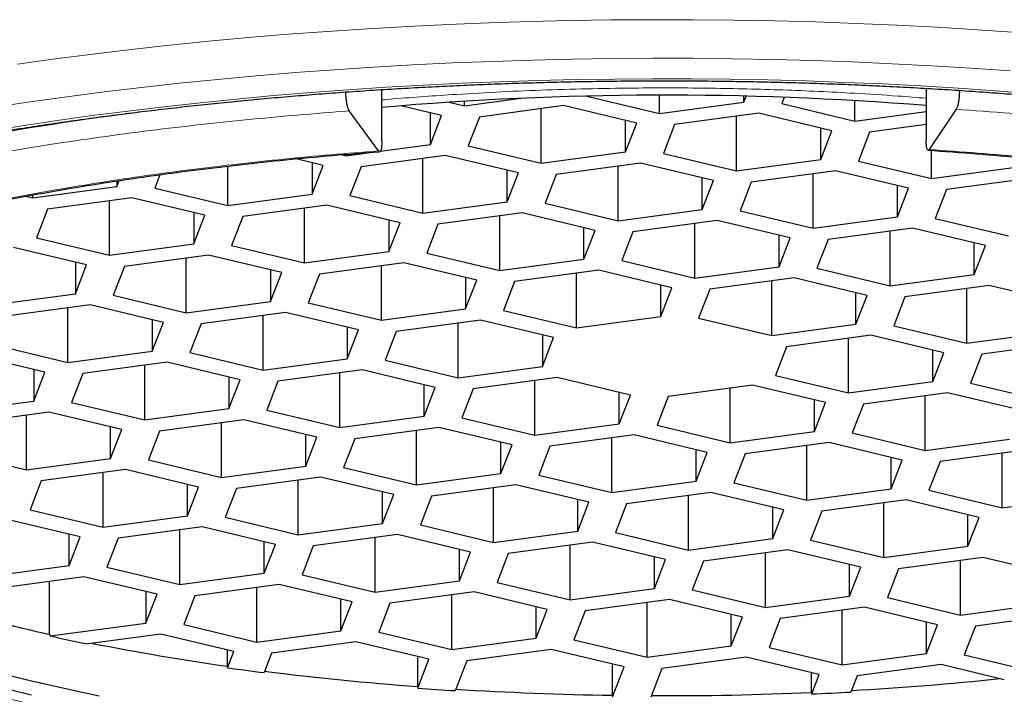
# Model space of a CAD drawing. Header units: millimetres. Extents: x 8 to 688, y 12 to 830.
# Tile 23 of 28: x 347.78 to 354.24, y 796.9 to 801.32. Entities that reach past the tile are written whole.
import ezdxf

# ---------------------------------------------------------------- set-up
doc = ezdxf.new("R2010")
doc.units = ezdxf.units.MM

msp = doc.modelspace()

# ---------------------------------------------------------------- linework, layer by layer
at = {"color": 7, "linetype": 'Continuous', "lineweight": 30}
for p, q in [((350.1594, 800.526), (350.1594, 800.8648)), ((353.7291, 800.8732), (353.7291, 800.5357)), ((350.6016, 800.7819), (350.7016, 800.758)), ((350.7016, 800.758), (351.071, 800.8078)), ((350.7016, 800.758), (350.7016, 800.7883)), ((351.5039, 800.8223), (351.9814, 800.7081)), ((351.9814, 800.7081), (351.9814, 800.8283)), ((351.9814, 800.7081), (352.534, 800.7825)), ((352.534, 800.7825), (352.534, 800.822)), ((352.534, 800.7825), (352.5491, 800.8217)), ((352.798, 800.8141), (352.782, 800.7728)), ((352.782, 800.7728), (353.2613, 800.6582)), ((353.2613, 800.6582), (353.2613, 800.7922)), ((350.1369, 800.4621), (349.9459, 800.7248)), ((350.5512, 800.6947), (350.2847, 800.7584)), ((350.4779, 800.5057), (350.4779, 800.7122)), ((351.3517, 800.7594), (350.7992, 800.685)), ((351.2052, 800.3813), (351.2052, 800.7397)), ((351.831, 800.6448), (351.3517, 800.7594)), ((352.6316, 800.7095), (352.079, 800.6351)), ((353.1109, 800.5948), (352.6316, 800.7095)), ((353.2613, 800.6582), (353.7291, 800.7211)), ((353.9267, 800.7356), (353.7499, 800.4719)), ((350.4779, 800.5057), (350.5512, 800.6947)), ((350.7992, 800.685), (350.726, 800.496)), ((351.7578, 800.4557), (351.7578, 800.6623)), ((351.7578, 800.4557), (351.831, 800.6448)), ((352.4851, 800.3314), (352.4851, 800.6898)), ((352.079, 800.6351), (352.0058, 800.446)), ((353.0376, 800.4058), (353.0376, 800.6124)), ((353.0376, 800.4058), (353.1109, 800.5948)), ((353.3589, 800.5852), (353.2857, 800.3961)), ((353.7291, 800.635), (353.3589, 800.5852)), ((349.9254, 800.4313), (350.0802, 800.4521)), ((350.1494, 800.4614), (350.4779, 800.5057)), ((350.726, 800.496), (351.2052, 800.3813)), ((351.2052, 800.3813), (351.7578, 800.4557)), ((352.0058, 800.446), (352.4851, 800.3314)), ((353.7649, 800.2815), (353.7649, 800.4654)), ((349.775, 800.3679), (349.597, 800.4105)), ((349.7017, 800.3855), (349.7017, 800.1789)), ((349.8987, 800.4376), (349.9254, 800.4313)), ((349.9254, 800.4313), (349.9254, 800.4398)), ((350.5755, 800.4327), (350.023, 800.3583)), ((350.4291, 800.0546), (350.4291, 800.4129)), ((351.0548, 800.318), (350.5755, 800.4327)), ((351.8554, 800.3827), (351.3029, 800.3083)), ((352.3347, 800.2681), (351.8554, 800.3827)), ((352.4851, 800.3314), (353.0376, 800.4058)), ((353.2857, 800.3961), (353.7649, 800.2815)), ((349.1492, 800.1045), (349.1492, 800.3628)), ((349.7017, 800.1789), (349.775, 800.3679)), ((350.023, 800.3583), (349.9498, 800.1692)), ((350.9816, 800.129), (350.9816, 800.3355)), ((350.9816, 800.129), (351.0548, 800.318)), ((351.7089, 800.0046), (351.7089, 800.363)), ((353.1352, 800.3328), (352.5827, 800.2584)), ((353.6145, 800.2181), (353.1352, 800.3328)), ((353.7649, 800.2815), (354.3175, 800.3559)), ((348.4219, 800.2288), (348.4369, 800.2676)), ((348.4219, 800.2654), (348.4219, 800.2288)), ((348.7037, 800.3063), (348.6699, 800.2192)), ((351.3029, 800.3083), (351.2296, 800.1193)), ((352.2614, 800.079), (352.2614, 800.2856)), ((352.2614, 800.079), (352.3347, 800.2681)), ((352.5827, 800.2584), (352.5095, 800.0694)), ((352.9888, 799.9547), (352.9888, 800.3131)), ((354.4151, 800.2829), (353.8625, 800.2085)), ((347.8694, 800.1544), (348.4219, 800.2288)), ((348.6699, 800.2192), (349.1492, 800.1045)), ((353.5413, 800.0291), (353.5413, 800.2357)), ((353.5413, 800.0291), (353.6145, 800.2181)), ((353.8625, 800.2085), (353.7893, 800.0194)), ((347.825, 800.165), (347.8694, 800.1544)), ((347.8694, 800.1544), (347.8694, 800.173)), ((348.5195, 800.1558), (347.967, 800.0814)), ((348.373, 799.7778), (348.373, 800.1361)), ((348.9988, 800.0412), (348.5195, 800.1558)), ((349.1492, 800.1045), (349.7017, 800.1789)), ((349.9498, 800.1692), (350.4291, 800.0546)), ((350.4291, 800.0546), (350.9816, 800.129)), ((347.967, 800.0814), (347.8937, 799.8924)), ((348.9255, 800.0587), (348.9255, 799.8521)), ((349.7993, 800.1059), (349.2468, 800.0315)), ((349.6529, 799.7278), (349.6529, 800.0862)), ((350.2786, 799.9913), (349.7993, 800.1059)), ((351.2296, 800.1193), (351.7089, 800.0046)), ((351.7089, 800.0046), (352.2614, 800.079)), ((352.5095, 800.0694), (352.9888, 799.9547)), ((348.9255, 799.8521), (348.9988, 800.0412)), ((349.2468, 800.0315), (349.1736, 799.8425)), ((350.2054, 800.0088), (350.2054, 799.8022)), ((351.0792, 800.056), (350.5267, 799.9816)), ((350.9327, 799.6779), (350.9327, 800.0362)), ((351.5585, 799.9413), (351.0792, 800.056)), ((352.359, 800.006), (351.8065, 799.9316)), ((352.8383, 799.8914), (352.359, 800.006)), ((352.9888, 799.9547), (353.5413, 800.0291)), ((353.7893, 800.0194), (354.2686, 799.9048)), ((350.2054, 799.8022), (350.2786, 799.9913)), ((350.5267, 799.9816), (350.4534, 799.7925)), ((351.4852, 799.7523), (351.4852, 799.9588)), ((351.4852, 799.7523), (351.5585, 799.9413)), ((351.8065, 799.9316), (351.7333, 799.7426)), ((352.2126, 799.628), (352.2126, 799.9863)), ((353.6389, 799.9561), (353.0864, 799.8817)), ((353.4924, 799.578), (353.4924, 799.9364)), ((354.1182, 799.8415), (353.6389, 799.9561)), ((347.8937, 799.8924), (348.373, 799.7778)), ((352.7651, 799.7024), (352.7651, 799.9089)), ((352.7651, 799.7024), (352.8383, 799.8914)), ((353.0864, 799.8817), (353.0131, 799.6927)), ((348.2226, 799.7144), (347.7433, 799.8291)), ((348.373, 799.7778), (348.9255, 799.8521)), ((349.1736, 799.8425), (349.6529, 799.7278)), ((349.6529, 799.7278), (350.2054, 799.8022)), ((354.0449, 799.6524), (354.0449, 799.859)), ((354.0449, 799.6524), (354.1182, 799.8415)), ((349.0232, 799.7791), (348.4706, 799.7047)), ((348.8767, 799.4011), (348.8767, 799.7594)), ((349.5024, 799.6645), (349.0232, 799.7791)), ((350.4534, 799.7925), (350.9327, 799.6779)), ((350.9327, 799.6779), (351.4852, 799.7523)), ((351.7333, 799.7426), (352.2126, 799.628)), ((348.1494, 799.7319), (348.1494, 799.5254)), ((348.1494, 799.5254), (348.2226, 799.7144)), ((348.4706, 799.7047), (348.3974, 799.5157)), ((349.4292, 799.682), (349.4292, 799.4755)), ((350.303, 799.7292), (349.7505, 799.6548)), ((350.1565, 799.3511), (350.1565, 799.7095)), ((350.7823, 799.6146), (350.303, 799.7292)), ((351.5829, 799.6793), (351.0303, 799.6049)), ((352.0621, 799.5646), (351.5829, 799.6793)), ((352.2126, 799.628), (352.7651, 799.7024)), ((353.0131, 799.6927), (353.4924, 799.578)), ((349.4292, 799.4755), (349.5024, 799.6645)), ((349.7505, 799.6548), (349.6772, 799.4658)), ((350.7091, 799.6321), (350.7091, 799.4255)), ((350.7091, 799.4255), (350.7823, 799.6146)), ((351.4364, 799.3012), (351.4364, 799.6596)), ((352.8627, 799.6294), (352.3102, 799.555)), ((352.7162, 799.2513), (352.7162, 799.6096)), ((353.342, 799.5147), (352.8627, 799.6294)), ((353.4924, 799.578), (354.0449, 799.6524)), ((351.0303, 799.6049), (350.9571, 799.4159)), ((351.9889, 799.3756), (351.9889, 799.5822)), ((351.9889, 799.3756), (352.0621, 799.5646)), ((352.3102, 799.555), (352.2369, 799.3659)), ((354.1425, 799.5794), (353.59, 799.505)), ((353.9961, 799.2013), (353.9961, 799.5597)), ((354.6218, 799.4648), (354.1425, 799.5794)), ((347.5968, 799.451), (348.1494, 799.5254)), ((348.3974, 799.5157), (348.8767, 799.4011)), ((353.2688, 799.3257), (353.2688, 799.5322)), ((353.2688, 799.3257), (353.342, 799.5147)), ((353.59, 799.505), (353.5168, 799.316)), ((348.247, 799.4524), (347.6944, 799.378)), ((348.1005, 799.0743), (348.1005, 799.4327)), ((348.7263, 799.3377), (348.247, 799.4524)), ((348.8767, 799.4011), (349.4292, 799.4755)), ((349.6772, 799.4658), (350.1565, 799.3511)), ((350.1565, 799.3511), (350.7091, 799.4255)), ((350.9571, 799.4159), (351.4364, 799.3012)), ((348.653, 799.3553), (348.653, 799.1487)), ((349.5268, 799.4025), (348.9743, 799.3281)), ((349.3803, 799.0244), (349.3803, 799.3827)), ((350.0061, 799.2878), (349.5268, 799.4025)), ((350.8067, 799.3525), (350.2541, 799.2781)), ((351.286, 799.2379), (350.8067, 799.3525)), ((351.4364, 799.3012), (351.9889, 799.3756)), ((352.2369, 799.3659), (352.7162, 799.2513)), ((348.653, 799.1487), (348.7263, 799.3377)), ((348.9743, 799.3281), (348.9011, 799.139)), ((349.9329, 799.3053), (349.9329, 799.0988)), ((349.9329, 799.0988), (350.0061, 799.2878)), ((350.6602, 798.9745), (350.6602, 799.3328)), ((352.7162, 799.2513), (353.2688, 799.3257)), ((353.5168, 799.316), (353.9961, 799.2013)), ((350.2541, 799.2781), (350.1809, 799.0891)), ((351.2127, 799.2554), (351.2127, 799.0488)), ((351.2127, 799.0488), (351.286, 799.2379)), ((353.3664, 799.2527), (352.8138, 799.1783)), ((353.2199, 798.8746), (353.2199, 799.2329)), ((353.8457, 799.138), (353.3664, 799.2527)), ((353.9961, 799.2013), (354.5486, 799.2757)), ((347.6212, 799.189), (348.1005, 799.0743)), ((352.8138, 799.1783), (352.7406, 798.9892)), ((353.7724, 798.949), (353.7724, 799.1555)), ((354.6462, 799.2027), (354.0937, 799.1283)), ((347.9501, 799.011), (347.4708, 799.1256)), ((348.1005, 799.0743), (348.653, 799.1487)), ((348.9011, 799.139), (349.3803, 799.0244)), ((349.3803, 799.0244), (349.9329, 799.0988)), ((350.1809, 799.0891), (350.6602, 798.9745)), ((353.7724, 798.949), (353.8457, 799.138)), ((354.0937, 799.1283), (354.0204, 798.9393)), ((347.8768, 799.0285), (347.8768, 798.8219)), ((348.7506, 799.0757), (348.1981, 799.0013)), ((348.6042, 798.6976), (348.6042, 799.056)), ((349.2299, 798.9611), (348.7506, 799.0757)), ((350.0305, 799.0258), (349.478, 798.9514)), ((350.5098, 798.9111), (350.0305, 799.0258)), ((350.6602, 798.9745), (351.2127, 799.0488)), ((347.8768, 798.8219), (347.9501, 799.011)), ((348.1981, 799.0013), (348.1249, 798.8123)), ((349.1567, 798.9786), (349.1567, 798.772)), ((349.1567, 798.772), (349.2299, 798.9611)), ((349.884, 798.6477), (349.884, 799.0061)), ((351.3103, 798.9758), (350.7578, 798.9014)), ((351.7896, 798.8612), (351.3103, 798.9758)), ((352.7406, 798.9892), (353.2199, 798.8746)), ((349.478, 798.9514), (349.4047, 798.7623)), ((350.4365, 798.7221), (350.4365, 798.9286)), ((350.4365, 798.7221), (350.5098, 798.9111)), ((350.7578, 798.9014), (350.6846, 798.7124)), ((351.1639, 798.5978), (351.1639, 798.9561)), ((352.5902, 798.9259), (352.0376, 798.8515)), ((352.4437, 798.5478), (352.4437, 798.9062)), ((353.0695, 798.8113), (352.5902, 798.9259)), ((353.2199, 798.8746), (353.7724, 798.949)), ((354.0204, 798.9393), (354.4997, 798.8247)), ((351.7164, 798.6722), (351.7164, 798.8787)), ((351.7164, 798.6722), (351.7896, 798.8612)), ((352.0376, 798.8515), (351.9644, 798.6625)), ((353.87, 798.876), (353.3175, 798.8016)), ((353.7235, 798.4979), (353.7235, 798.8563)), ((354.3493, 798.7613), (353.87, 798.876)), ((347.3243, 798.7476), (347.8768, 798.8219)), ((348.1249, 798.8123), (348.6042, 798.6976)), ((348.6042, 798.6976), (349.1567, 798.772)), ((352.9962, 798.6222), (352.9962, 798.8288)), ((352.9962, 798.6222), (353.0695, 798.8113)), ((353.3175, 798.8016), (353.2443, 798.6126)), ((347.9744, 798.7489), (347.4219, 798.6746)), ((347.828, 798.3709), (347.828, 798.7292)), ((348.4537, 798.6343), (347.9744, 798.7489)), ((349.4047, 798.7623), (349.884, 798.6477)), ((349.884, 798.6477), (350.4365, 798.7221)), ((350.6846, 798.7124), (351.1639, 798.5978)), ((348.3805, 798.4453), (348.3805, 798.6518)), ((349.2543, 798.699), (348.7018, 798.6246)), ((349.1078, 798.3209), (349.1078, 798.6793)), ((349.7336, 798.5844), (349.2543, 798.699)), ((350.5341, 798.6491), (349.9816, 798.5747)), ((351.0134, 798.5344), (350.5341, 798.6491)), ((351.1639, 798.5978), (351.7164, 798.6722)), ((351.9644, 798.6625), (352.4437, 798.5478)), ((348.3805, 798.4453), (348.4537, 798.6343)), ((348.7018, 798.6246), (348.6285, 798.4356)), ((349.6603, 798.3953), (349.6603, 798.6019)), ((349.6603, 798.3953), (349.7336, 798.5844)), ((349.9816, 798.5747), (349.9084, 798.3857)), ((350.3877, 798.271), (350.3877, 798.6294)), ((351.814, 798.5992), (351.2615, 798.5248)), ((351.6675, 798.2211), (351.6675, 798.5794)), ((352.2933, 798.4845), (351.814, 798.5992)), ((352.4437, 798.5478), (352.9962, 798.6222)), ((353.2443, 798.6126), (353.7235, 798.4979)), ((350.9402, 798.3454), (350.9402, 798.552)), ((350.9402, 798.3454), (351.0134, 798.5344)), ((351.2615, 798.5248), (351.1882, 798.3357)), ((353.0938, 798.5492), (352.5413, 798.4748)), ((352.9474, 798.1712), (352.9474, 798.5295)), ((353.5731, 798.4346), (353.0938, 798.5492)), ((353.7235, 798.4979), (354.2761, 798.5723)), ((347.3487, 798.4855), (347.828, 798.3709)), ((347.828, 798.3709), (348.3805, 798.4453)), ((352.22, 798.2955), (352.22, 798.502)), ((352.22, 798.2955), (352.2933, 798.4845)), ((352.5413, 798.4748), (352.4681, 798.2858)), ((353.4999, 798.2455), (353.4999, 798.4521)), ((354.3737, 798.4993), (353.8212, 798.4249)), ((354.2272, 798.1212), (354.2272, 798.4796)), ((348.6285, 798.4356), (349.1078, 798.3209)), ((349.1078, 798.3209), (349.6603, 798.3953)), ((349.9084, 798.3857), (350.3877, 798.271)), ((353.4999, 798.2455), (353.5731, 798.4346)), ((353.8212, 798.4249), (353.7479, 798.2359)), ((348.4781, 798.3723), (347.9256, 798.2979)), ((348.3316, 797.9942), (348.3316, 798.3525)), ((348.9574, 798.2576), (348.4781, 798.3723)), ((349.7579, 798.3223), (349.2054, 798.2479)), ((350.2372, 798.2077), (349.7579, 798.3223)), ((350.3877, 798.271), (350.9402, 798.3454)), ((351.1882, 798.3357), (351.6675, 798.2211)), ((347.9256, 798.2979), (347.8523, 798.1088)), ((348.8842, 798.0686), (348.8842, 798.2751)), ((348.8842, 798.0686), (348.9574, 798.2576)), ((349.6115, 797.9443), (349.6115, 798.3026)), ((351.0378, 798.2724), (350.4853, 798.198)), ((350.8913, 797.8943), (350.8913, 798.2527)), ((351.5171, 798.1578), (351.0378, 798.2724)), ((351.6675, 798.2211), (352.22, 798.2955)), ((352.4681, 798.2858), (352.9474, 798.1712)), ((349.2054, 798.2479), (349.1322, 798.0589)), ((350.164, 798.0186), (350.164, 798.2252)), ((350.164, 798.0186), (350.2372, 798.2077)), ((350.4853, 798.198), (350.412, 798.009)), ((352.3176, 798.2225), (351.7651, 798.1481)), ((352.1712, 797.8444), (352.1712, 798.2028)), ((352.7969, 798.1078), (352.3176, 798.2225)), ((352.9474, 798.1712), (353.4999, 798.2455)), ((353.7479, 798.2359), (354.2272, 798.1212)), ((354.2272, 798.1212), (354.7797, 798.1956)), ((351.4439, 797.9687), (351.4439, 798.1753)), ((351.4439, 797.9687), (351.5171, 798.1578)), ((351.7651, 798.1481), (351.6919, 797.959)), ((352.7237, 797.9188), (352.7237, 798.1253)), ((353.5975, 798.1725), (353.045, 798.0981)), ((353.451, 797.7945), (353.451, 798.1528)), ((354.0768, 798.0579), (353.5975, 798.1725)), ((347.8523, 798.1088), (348.3316, 797.9942)), ((348.3316, 797.9942), (348.8842, 798.0686)), ((349.1322, 798.0589), (349.6115, 797.9443)), ((352.7237, 797.9188), (352.7969, 798.1078)), ((353.045, 798.0981), (352.9717, 797.9091)), ((354.0035, 797.8689), (354.0035, 798.0754)), ((354.0035, 797.8689), (354.0768, 798.0579)), ((348.1812, 797.9309), (347.7019, 798.0455)), ((348.9818, 797.9956), (348.4292, 797.9212)), ((349.4611, 797.8809), (348.9818, 797.9956)), ((349.6115, 797.9443), (350.164, 798.0186)), ((350.412, 798.009), (350.8913, 797.8943)), ((348.108, 797.7418), (348.108, 797.9484)), ((348.108, 797.7418), (348.1812, 797.9309)), ((348.8353, 797.6175), (348.8353, 797.9759)), ((350.2616, 797.9456), (349.7091, 797.8713)), ((350.7409, 797.831), (350.2616, 797.9456)), ((350.8913, 797.8943), (351.4439, 797.9687)), ((351.6919, 797.959), (352.1712, 797.8444)), ((348.4292, 797.9212), (348.356, 797.7321)), ((349.3878, 797.6919), (349.3878, 797.8984)), ((349.3878, 797.6919), (349.4611, 797.8809)), ((349.7091, 797.8713), (349.6358, 797.6822)), ((350.1151, 797.5676), (350.1151, 797.9259)), ((351.5415, 797.8957), (350.9889, 797.8213)), ((351.395, 797.5176), (351.395, 797.876)), ((352.0207, 797.7811), (351.5415, 797.8957)), ((352.1712, 797.8444), (352.7237, 797.9188)), ((352.9717, 797.9091), (353.451, 797.7945)), ((353.451, 797.7945), (354.0035, 797.8689)), ((350.6677, 797.642), (350.6677, 797.8485)), ((350.6677, 797.642), (350.7409, 797.831)), ((350.9889, 797.8213), (350.9157, 797.6323)), ((351.9475, 797.592), (351.9475, 797.7986)), ((352.8213, 797.8458), (352.2688, 797.7714)), ((352.6748, 797.4677), (352.6748, 797.8261)), ((353.3006, 797.7311), (352.8213, 797.8458)), ((347.5554, 797.6674), (348.108, 797.7418)), ((351.9475, 797.592), (352.0207, 797.7811)), ((352.2688, 797.7714), (352.1955, 797.5824)), ((353.2274, 797.5421), (353.2274, 797.7487)), ((354.1012, 797.7959), (353.5486, 797.7215)), ((353.9547, 797.4178), (353.9547, 797.7761)), ((354.5804, 797.6812), (354.1012, 797.7959)), ((348.2056, 797.6688), (347.653, 797.5944)), ((348.6849, 797.5542), (348.2056, 797.6688)), ((348.356, 797.7321), (348.8353, 797.6175)), ((348.8353, 797.6175), (349.3878, 797.6919)), ((349.6358, 797.6822), (350.1151, 797.5676)), ((353.2274, 797.5421), (353.3006, 797.7311)), ((353.5486, 797.7215), (353.4754, 797.5324)), ((347.9791, 797.2915), (347.9791, 797.6383)), ((349.4854, 797.6189), (348.9329, 797.5445)), ((349.9647, 797.5042), (349.4854, 797.6189)), ((350.1151, 797.5676), (350.6677, 797.642)), ((350.9157, 797.6323), (351.395, 797.5176)), ((348.6116, 797.5717), (348.6116, 797.3651)), ((348.6116, 797.3651), (348.6849, 797.5542)), ((348.9329, 797.5445), (348.8597, 797.3555)), ((349.3389, 797.2408), (349.3389, 797.5992)), ((350.7653, 797.569), (350.2127, 797.4946)), ((350.6188, 797.1909), (350.6188, 797.5492)), ((351.2446, 797.4543), (350.7653, 797.569)), ((351.395, 797.5176), (351.9475, 797.592)), ((352.1955, 797.5824), (352.6748, 797.4677)), ((352.6748, 797.4677), (353.2274, 797.5421)), ((349.8915, 797.3152), (349.8915, 797.5218)), ((349.8915, 797.3152), (349.9647, 797.5042)), ((350.2127, 797.4946), (350.1395, 797.3055)), ((352.0451, 797.519), (351.4926, 797.4446)), ((351.8986, 797.141), (351.8986, 797.4993)), ((352.5244, 797.4044), (352.0451, 797.519)), ((353.4754, 797.5324), (353.9547, 797.4178)), ((353.9547, 797.4178), (354.5072, 797.4922)), ((351.1713, 797.2653), (351.1713, 797.4718)), ((351.1713, 797.2653), (351.2446, 797.4543)), ((351.4926, 797.4446), (351.4194, 797.2556)), ((352.4512, 797.2153), (352.4512, 797.4219)), ((353.325, 797.4691), (352.7724, 797.3947)), ((353.1785, 797.091), (353.1785, 797.4494)), ((353.8043, 797.3545), (353.325, 797.4691)), ((354.6048, 797.4192), (354.0523, 797.3448)), ((347.9839, 797.2806), (348.6116, 797.3651)), ((348.8597, 797.3555), (349.3389, 797.2408)), ((352.4512, 797.2153), (352.5244, 797.4044)), ((352.7724, 797.3947), (352.6992, 797.2057)), ((353.731, 797.1654), (353.731, 797.372)), ((353.731, 797.1654), (353.8043, 797.3545)), ((347.9791, 797.2915), (347.9839, 797.2806)), ((348.7092, 797.2921), (348.2327, 797.228)), ((349.1885, 797.1775), (348.7092, 797.2921)), ((349.3389, 797.2408), (349.8915, 797.3152)), ((350.1395, 797.3055), (350.6188, 797.1909)), ((354.0523, 797.3448), (353.9791, 797.1557)), ((349.9891, 797.2422), (349.4366, 797.1678)), ((350.4684, 797.1276), (349.9891, 797.2422)), ((350.6188, 797.1909), (351.1713, 797.2653)), ((351.4194, 797.2556), (351.8986, 797.141)), ((349.1471, 797.0821), (349.1471, 797.1874)), ((349.1477, 797.0721), (349.1885, 797.1775)), ((349.4366, 797.1678), (349.387, 797.0399)), ((351.2689, 797.1923), (350.7164, 797.1179)), ((351.7482, 797.0776), (351.2689, 797.1923)), ((351.8986, 797.141), (352.4512, 797.2153)), ((352.6992, 797.2057), (353.1785, 797.091)), ((353.1785, 797.091), (353.731, 797.1654)), ((353.9791, 797.1557), (354.5236, 797.0255)), ((350.3946, 796.9486), (350.3946, 797.1452)), ((350.3951, 796.9385), (350.4684, 797.1276)), ((350.7164, 797.1179), (350.6403, 796.9216)), ((351.6716, 796.8914), (351.6716, 797.096)), ((352.5488, 797.1423), (351.9963, 797.068)), ((353.0281, 797.0277), (352.5488, 797.1423)), ((353.8286, 797.0924), (353.2761, 797.018)), ((354.242, 796.9935), (353.8286, 797.0924)), ((349.1471, 797.0821), (349.1477, 797.0721)), ((351.6722, 796.8813), (351.7482, 797.0776)), ((351.9963, 797.068), (351.923, 796.8789)), ((352.978, 796.9098), (352.978, 797.0397)), ((352.9785, 796.8998), (353.0281, 797.0277)), ((353.2761, 797.018), (353.2353, 796.9126)), ((350.3946, 796.9486), (350.3951, 796.9385)), ((352.978, 796.9098), (352.9785, 796.8998))]:
    msp.add_line(p, q, dxfattribs=at)
at = {"color": 8, "linetype": 'Continuous', "lineweight": 0, "flags": 128}
for points in [[(354.3277, 801.2395), (354.0655, 801.2577), (353.8019, 801.2736), (353.5371, 801.2874), (353.2712, 801.2989), (353.0045, 801.3083), (352.7371, 801.3154), (352.4692, 801.3203), (352.201, 801.323), (351.9327, 801.3234), (351.6644, 801.3216), (351.3964, 801.3176), (351.1288, 801.3114), (350.8618, 801.3029), (350.5955, 801.2923), (350.3303, 801.2794), (350.0662, 801.2643), (349.8034, 801.247), (349.5422, 801.2276), (349.2826, 801.206), (349.0249, 801.1822), (348.7693, 801.1563), (348.5159, 801.1283), (348.2649, 801.0982), (348.0164, 801.066), (347.7707, 801.0318)], [(354.2825, 800.988), (354.0254, 801.0058), (353.767, 801.0215), (353.5074, 801.0349), (353.2467, 801.0463), (352.9852, 801.0554), (352.723, 801.0624), (352.4603, 801.0672), (352.1974, 801.0699), (351.9343, 801.0703), (351.6712, 801.0685), (351.4084, 801.0646), (351.146, 801.0585), (350.8842, 801.0502), (350.6232, 801.0397), (350.3631, 801.0271), (350.1042, 801.0123), (349.8465, 800.9954), (349.5904, 800.9763), (349.3359, 800.9551), (349.0833, 800.9318), (348.8326, 800.9065), (348.5841, 800.879), (348.338, 800.8495), (348.0944, 800.8179), (347.8535, 800.7844), (347.6155, 800.7488)], [(354.4312, 800.8376), (354.1865, 800.8566), (353.9404, 800.8737), (353.6928, 800.8887), (353.4442, 800.9016), (353.1945, 800.9124), (352.9441, 800.9212), (352.693, 800.9279), (352.4414, 800.9325), (352.1896, 800.935), (351.9376, 800.9354), (351.6857, 800.9338), (351.434, 800.93), (351.1827, 800.9241), (350.932, 800.9162), (350.682, 800.9062), (350.4329, 800.8941), (350.1849, 800.8799), (349.9382, 800.8637), (349.6929, 800.8454), (349.4491, 800.8251), (349.2072, 800.8028), (348.9671, 800.7785), (348.7292, 800.7522), (348.4935, 800.724), (348.2602, 800.6938), (348.0294, 800.6616), (347.8014, 800.6276), (347.5763, 800.5916)]]:
    msp.add_lwpolyline(points, dxfattribs=at)
at = {"color": 7, "linetype": 'Continuous', "lineweight": 30, "flags": 128}
for points in [[(347.7188, 797.0217), (347.8616, 796.9866), (348.0072, 796.9527), (348.1555, 796.9201), (348.3065, 796.8886)], [(347.8616, 796.8918), (347.7188, 796.9269)]]:
    msp.add_lwpolyline(points, dxfattribs=at)
at = {"color": 8, "linetype": 'Continuous', "lineweight": 0}
msp.add_arc((351.4246, 778.3193), 22.5786, 95.25065, 101.42702, dxfattribs=at)
at = {"color": 7, "linetype": 'Continuous', "lineweight": 30}
for centre, radius, start, end in [((352.0141, 779.4982), 21.3303, 85.38846, 94.98836), ((350.6336, 809.295), 12.2936, 255.58526, 257.52998), ((350.9333, 810.6117), 13.6535, 257.52461, 258.5921), ((351.3522, 812.7962), 15.8681, 258.77052, 262.01216), ((351.6379, 814.6959), 17.7989, 261.95753, 262.73485), ((351.8413, 816.3997), 19.5049, 262.78236, 265.74648), ((352.1041, 817.3062), 20.4149, 273.18748, 275.92898), ((351.9527, 817.7358), 20.8555, 265.71695, 266.39227), ((352.0027, 818.6227), 21.7338, 266.41621, 269.12719), ((352.0144, 818.9477), 22.0589, 269.77286, 272.50366), ((352.0369, 818.353), 21.4738, 272.5131, 273.19899)]:
    msp.add_arc(centre, radius, start, end, dxfattribs=at)
for points, knots in [([(342.6387, 798.1181), (342.6386, 798.1267), (342.6384, 798.1522), (342.6418, 798.1945), (342.6488, 798.2452), (342.6595, 798.2957), (342.6736, 798.346), (342.6909, 798.396), (342.7115, 798.4457), (342.7353, 798.4952), (342.7623, 798.5446), (342.7925, 798.5939), (342.8258, 798.6433), (342.8623, 798.6926), (342.9021, 798.742), (342.9451, 798.7915), (342.9914, 798.8411), (343.0411, 798.8907), (343.094, 798.9403), (343.1503, 798.9899), (343.2099, 799.0395), (343.2728, 799.089), (343.3391, 799.1384), (343.4087, 799.1877), (343.4816, 799.2369), (343.5578, 799.2858), (343.6373, 799.3345), (343.7201, 799.3829), (343.8061, 799.431), (343.8953, 799.4788), (343.9876, 799.5262), (344.0832, 799.5732), (344.1818, 799.6197), (344.2835, 799.6658), (344.3882, 799.7114), (344.496, 799.7565), (344.6066, 799.801), (344.7202, 799.8449), (344.8366, 799.8882), (344.9559, 799.9308), (345.0779, 799.9729), (345.2026, 800.0142), (345.33, 800.0548), (345.46, 800.0947), (345.5926, 800.1339), (345.7276, 800.1722), (345.8651, 800.2098), (346.0051, 800.2466), (346.1473, 800.2826), (346.2918, 800.3177), (346.4386, 800.352), (346.5875, 800.3854), (346.7386, 800.4179), (346.8917, 800.4495), (347.0467, 800.4802), (347.2037, 800.51), (347.3626, 800.5388), (347.5232, 800.5666), (347.6856, 800.5935), (347.8497, 800.6193), (348.0154, 800.6442), (348.1826, 800.6681), (348.3513, 800.691), (348.5215, 800.7128), (348.6929, 800.7336), (348.8657, 800.7533), (349.0396, 800.772), (349.2148, 800.7897), (349.391, 800.8062), (349.5682, 800.8217), (349.7463, 800.8361), (349.9253, 800.8494), (350.1052, 800.8617), (350.2857, 800.8728), (350.467, 800.8828), (350.6488, 800.8917), (350.8311, 800.8995), (351.0139, 800.9061), (351.1971, 800.9117), (351.3806, 800.9161), (351.5644, 800.9194), (351.7483, 800.9216), (351.9323, 800.9227), (352.1164, 800.9226), (352.3004, 800.9214), (352.4843, 800.9191), (352.668, 800.9157), (352.8515, 800.9111), (353.0347, 800.9054), (353.2174, 800.8986), (353.3997, 800.8907), (353.5815, 800.8816), (353.7627, 800.8715), (353.9432, 800.8602), (354.1229, 800.8479), (354.3019, 800.8344), (354.4799, 800.8199), (354.657, 800.8043), (354.8331, 800.7876), (355.0081, 800.7698), (355.182, 800.751), (355.3546, 800.7311), (355.526, 800.7102), (355.696, 800.6882), (355.8645, 800.6652), (356.0316, 800.6412), (356.1972, 800.6162), (356.3611, 800.5902), (356.5233, 800.5632), (356.6838, 800.5352), (356.8425, 800.5063), (356.9993, 800.4764), (357.1542, 800.4456), (357.3071, 800.4139), (357.458, 800.3812), (357.6067, 800.3477), (357.7533, 800.3133), (357.8976, 800.2781), (358.0396, 800.242), (358.1793, 800.205), (358.3166, 800.1673), (358.4515, 800.1288), (358.5838, 800.0895), (358.7136, 800.0495), (358.8407, 800.0087), (358.9652, 799.9672), (359.087, 799.9251), (359.206, 799.8823), (359.3222, 799.8389), (359.4355, 799.7948), (359.5459, 799.7502), (359.6533, 799.705), (359.7578, 799.6593), (359.8592, 799.6131), (359.9575, 799.5664), (360.0527, 799.5192), (360.1448, 799.4717), (360.2336, 799.4238), (360.3193, 799.3756), (360.4016, 799.3271), (360.4807, 799.2783), (360.5565, 799.2292), (360.629, 799.18), (360.6981, 799.1307), (360.7639, 799.0812), (360.8263, 799.0317), (360.8853, 798.9821), (360.941, 798.9326), (360.9932, 798.8831), (361.0422, 798.8337), (361.0877, 798.7845), (361.13, 798.7354), (361.1689, 798.6865), (361.2046, 798.6378), (361.2371, 798.5892), (361.2664, 798.5409), (361.2925, 798.4926), (361.3155, 798.4445), (361.3354, 798.3964), (361.3523, 798.3482), (361.366, 798.2998), (361.3766, 798.251), (361.3839, 798.2018), (361.3879, 798.1576), (361.3879, 798.1297), (361.3879, 798.1184)], [0, 0, 0, 0, 0.0035821, 0.0106304, 0.0176389, 0.0245569, 0.0313538, 0.0380197, 0.0445593, 0.0509859, 0.0573157, 0.0635653, 0.0697499, 0.0758831, 0.0819761, 0.0880386, 0.0940785, 0.1001023, 0.1061152, 0.1121215, 0.1181244, 0.1241266, 0.1301295, 0.1361349, 0.1421441, 0.1481581, 0.1541774, 0.1602027, 0.1662341, 0.172272, 0.1783162, 0.1843668, 0.1904236, 0.1964866, 0.2025555, 0.2086302, 0.2147103, 0.2207957, 0.2268862, 0.2329815, 0.2390813, 0.2451854, 0.2512937, 0.2574059, 0.2635217, 0.269641, 0.2757635, 0.2818892, 0.2880178, 0.2941492, 0.3002831, 0.3064195, 0.3125582, 0.3186991, 0.324842, 0.3309868, 0.3371335, 0.3432818, 0.3494317, 0.3555832, 0.361736, 0.3678902, 0.3740456, 0.3802021, 0.3863597, 0.3925183, 0.3986779, 0.4048383, 0.4109995, 0.4171615, 0.4233242, 0.4294875, 0.4356513, 0.4418157, 0.4479806, 0.4541458, 0.4603115, 0.4664775, 0.4726437, 0.4788102, 0.4849768, 0.4911436, 0.4973105, 0.5034775, 0.5096444, 0.5158113, 0.5219782, 0.5281448, 0.5343113, 0.5404776, 0.5466436, 0.5528093, 0.5589746, 0.5651395, 0.571304, 0.5774679, 0.5836313, 0.5897941, 0.5959561, 0.6021175, 0.608278, 0.6144377, 0.6205965, 0.6267543, 0.6329111, 0.6390667, 0.6452211, 0.6513742, 0.6575259, 0.6636761, 0.6698248, 0.6759719, 0.6821171, 0.6882605, 0.6944019, 0.7005412, 0.7066782, 0.7128128, 0.7189449, 0.7250743, 0.7312008, 0.7373243, 0.7434447, 0.7495616, 0.7556749, 0.7617844, 0.7678899, 0.7739912, 0.780088, 0.7861801, 0.7922673, 0.7983492, 0.8044258, 0.8104966, 0.8165616, 0.8226204, 0.828673, 0.8347191, 0.8407588, 0.8467918, 0.8528184, 0.8588386, 0.8648529, 0.8708616, 0.8768657, 0.8828659, 0.8888639, 0.8948612, 0.9008595, 0.9068614, 0.9128706, 0.9188912, 0.9249288, 0.9309897, 0.9370821, 0.9432152, 0.9494004, 0.9556506, 0.9619801, 0.9684043, 0.9749382, 0.9815938, 0.9883764, 0.9952786, 1, 1, 1, 1]), ([(349.9459, 800.7248), (349.9434, 800.7293), (349.9383, 800.7384), (349.9316, 800.764), (349.9265, 800.795), (349.9238, 800.8254), (349.9236, 800.8434), (349.9234, 800.8505)], [0, 0, 0, 0, 0.214694, 0.429388, 0.644082, 0.858775, 1, 1, 1, 1]), ([(353.9475, 800.8614), (353.9472, 800.8504), (353.9468, 800.8284), (353.9432, 800.7947), (353.9379, 800.7654), (353.9321, 800.7453), (353.9282, 800.7384), (353.9267, 800.7356)], [0, 0, 0, 0, 0.214694, 0.429388, 0.644082, 0.858775, 1, 1, 1, 1]), ([(350.1594, 800.526), (350.1591, 800.5156), (350.1586, 800.495), (350.1548, 800.4719), (350.1491, 800.4583), (350.1428, 800.4557), (350.1386, 800.4603), (350.1369, 800.4621)], [0, 0, 0, 0, 0.214694, 0.429388, 0.644082, 0.858775, 1, 1, 1, 1]), ([(353.7499, 800.4719), (353.7475, 800.4695), (353.7429, 800.4646), (353.7366, 800.4716), (353.7319, 800.4887), (353.7294, 800.5116), (353.7292, 800.5288), (353.7291, 800.5357)], [0, 0, 0, 0, 0.214694, 0.429388, 0.644082, 0.858775, 1, 1, 1, 1]), ([(347.4888, 800.0997), (347.5802, 800.1181), (347.7631, 800.1548), (348.0458, 800.2056), (348.3341, 800.2531), (348.6281, 800.2968), (348.9255, 800.3367), (349.2258, 800.3727), (349.5284, 800.4048), (349.8346, 800.4334), (350.0413, 800.4493), (350.1447, 800.4572)], [0, 0, 0, 0, 0.111983, 0.22397, 0.335962, 0.447957, 0.559957, 0.669962, 0.77997, 0.889983, 1, 1, 1, 1]), ([(353.7427, 800.467), (353.8484, 800.4595), (354.0597, 800.4444), (354.3729, 800.4169), (354.6826, 800.3858), (354.9882, 800.3508), (355.2874, 800.3122), (355.5799, 800.2703), (355.8653, 800.2251), (356.1454, 800.1767), (356.3269, 800.1416), (356.4177, 800.124)], [0, 0, 0, 0, 0.112016, 0.224028, 0.336036, 0.448039, 0.560039, 0.670035, 0.780027, 0.890016, 1, 1, 1, 1]), ([(344.4726, 798.9904), (344.4726, 798.9902), (344.474, 798.9726), (344.4781, 798.9437), (344.486, 798.8938), (344.4957, 798.8463), (344.5066, 798.8016), (344.5183, 798.76), (344.5282, 798.7286), (344.5367, 798.7036), (344.544, 798.683), (344.5529, 798.6594), (344.5629, 798.6342), (344.5736, 798.6091), (344.5836, 798.5867), (344.5925, 798.5674), (344.6003, 798.5514), (344.608, 798.5358), (344.617, 798.5181), (344.6282, 798.4969), (344.6411, 798.4736), (344.6546, 798.4502), (344.6677, 798.4284), (344.6797, 798.4091), (344.6912, 798.3912), (344.7029, 798.3732), (344.7164, 798.3534), (344.7318, 798.3313), (344.7483, 798.3086), (344.7646, 798.2868), (344.7795, 798.2675), (344.7947, 798.2482), (344.812, 798.2269), (344.8335, 798.2014), (344.8581, 798.1733), (344.884, 798.1447), (344.9149, 798.1119), (344.9505, 798.0757), (344.9919, 798.0358), (345.0336, 797.9974), (345.0757, 797.9604), (345.1136, 797.9285), (345.1485, 797.9001), (345.1819, 797.8738), (345.22, 797.8446), (345.262, 797.8136), (345.3063, 797.782), (345.3512, 797.751), (345.401, 797.7178), (345.4541, 797.6838), (345.5092, 797.6498), (345.5597, 797.6197), (345.6026, 797.5949), (345.6378, 797.575), (345.6671, 797.5587), (345.6972, 797.5422), (345.7321, 797.5235), (345.788, 797.4942), (345.8632, 797.4562), (345.9526, 797.4131), (346.0413, 797.3722), (346.1314, 797.3323), (346.2072, 797.3002), (346.2632, 797.2772), (346.2944, 797.2646), (346.3194, 797.2546), (346.3384, 797.2471), (346.3535, 797.2412), (346.3713, 797.2342), (346.3965, 797.2245), (346.4315, 797.2111), (346.4747, 797.1948), (346.5262, 797.1758), (346.5844, 797.1548), (346.6472, 797.1327), (346.7154, 797.1094), (346.7885, 797.085), (346.867, 797.0596), (346.9479, 797.0342), (347.0313, 797.0088), (347.1174, 796.9834), (347.2059, 796.9581), (347.2942, 796.9337), (347.3786, 796.9111), (347.4552, 796.8912), (347.5225, 796.8741), (347.5805, 796.8597), (347.6277, 796.8483), (347.665, 796.8393), (347.6936, 796.8326), (347.7165, 796.8272), (347.7369, 796.8224), (347.7578, 796.8176), (347.7814, 796.8122), (347.8164, 796.8042), (347.8653, 796.7932), (347.9302, 796.779), (348.0069, 796.7625), (348.0961, 796.7439), (348.1986, 796.7233), (348.3131, 796.7012), (348.4398, 796.6778), (348.5938, 796.6507), (348.7741, 796.6208), (348.9789, 796.5895), (349.1906, 796.5597), (349.4088, 796.5316), (349.6333, 796.5053), (349.8641, 796.4811), (350.1145, 796.4578), (350.3853, 796.436), (350.6771, 796.4165), (350.9764, 796.4007), (351.2829, 796.3887), (351.596, 796.3807), (351.8979, 796.3773), (352.1874, 796.3777), (352.4635, 796.3815), (352.7428, 796.3888), (353.0043, 796.3989), (353.2474, 796.411), (353.4706, 796.4245), (353.6901, 796.44), (353.9116, 796.4579), (354.1321, 796.4782), (354.3503, 796.5007), (354.5566, 796.5243), (354.7511, 796.5485), (354.934, 796.5733), (355.1054, 796.5982), (355.2657, 796.6231), (355.4204, 796.6486), (355.5687, 796.6745), (355.7101, 796.7005), (355.8387, 796.7254), (355.9477, 796.7475), (356.039, 796.7666), (356.1141, 796.7828), (356.1798, 796.7973), (356.2261, 796.8078), (356.2554, 796.8145), (356.2712, 796.8181), (356.2852, 796.8214), (356.2989, 796.8246), (356.3151, 796.8283), (356.3381, 796.8338), (356.37, 796.8413), (356.4114, 796.8513), (356.4615, 796.8635), (356.5198, 796.8781), (356.6054, 796.8999), (356.7132, 796.9284), (356.8455, 796.965), (356.9787, 797.0036), (357.1118, 797.0443), (357.23, 797.0822), (357.3346, 797.1172), (357.4272, 797.1494), (357.5155, 797.1812), (357.5991, 797.2125), (357.6753, 797.2419), (357.7416, 797.2683), (357.7998, 797.2921), (357.8564, 797.3159), (357.9179, 797.3424), (357.9872, 797.3732), (358.0638, 797.4084), (358.1472, 797.4483), (358.2181, 797.4838), (358.2729, 797.5122), (358.308, 797.5308), (358.3369, 797.5464), (358.3588, 797.5584), (358.3762, 797.568), (358.3927, 797.5772), (358.4128, 797.5885), (358.4417, 797.6051), (358.4774, 797.6259), (358.5173, 797.6498), (358.5547, 797.6728), (358.5892, 797.6945), (358.6325, 797.7224), (358.6837, 797.7566), (358.7421, 797.7973), (358.7972, 797.8374), (358.8608, 797.886), (358.9319, 797.9437), (358.9912, 797.9957), (359.0311, 798.0327), (359.0552, 798.0556), (359.0819, 798.0817), (359.112, 798.1122), (359.1423, 798.1444), (359.1701, 798.175), (359.1926, 798.2009), (359.2118, 798.2237), (359.23, 798.2459), (359.2494, 798.2703), (359.2691, 798.2962), (359.2877, 798.3215), (359.3039, 798.3443), (359.3178, 798.3646), (359.3312, 798.3847), (359.3447, 798.4056), (359.3594, 798.4292), (359.3741, 798.4539), (359.3878, 798.4779), (359.3991, 798.4985), (359.4079, 798.5152), (359.4161, 798.531), (359.4251, 798.549), (359.436, 798.5716), (359.4478, 798.5974), (359.4593, 798.624), (359.4695, 798.6489), (359.4783, 798.6716), (359.4865, 798.694), (359.4948, 798.718), (359.5035, 798.7448), (359.5113, 798.7708), (359.5176, 798.7933), (359.522, 798.8105), (359.5257, 798.8252), (359.529, 798.8395), (359.5325, 798.855), (359.5361, 798.872), (359.5397, 798.8907), (359.5431, 798.9101), (359.5464, 798.9302), (359.5494, 798.9511), (359.5519, 798.9711), (359.5533, 798.9845), (359.5539, 798.9904)], [0, 0, 0, 0, 0.000067, 0.004979, 0.009035, 0.013289, 0.017785, 0.021444, 0.024923, 0.02665, 0.028544, 0.030821, 0.033481, 0.03584, 0.03817, 0.040063, 0.041514, 0.042951, 0.044732, 0.046885, 0.049406, 0.051897, 0.054105, 0.056186, 0.057944, 0.059785, 0.061918, 0.064341, 0.066953, 0.069375, 0.071514, 0.073372, 0.075822, 0.078727, 0.082125, 0.085572, 0.088724, 0.093728, 0.098577, 0.103354, 0.107999, 0.112577, 0.115585, 0.119037, 0.122931, 0.127173, 0.131469, 0.135797, 0.139982, 0.145326, 0.150195, 0.154585, 0.158429, 0.1611, 0.163412, 0.165691, 0.168524, 0.171919, 0.179116, 0.186214, 0.192336, 0.198874, 0.205831, 0.208412, 0.210561, 0.212278, 0.213562, 0.214437, 0.215354, 0.21719, 0.219546, 0.222424, 0.225822, 0.229721, 0.2338, 0.237946, 0.24271, 0.247558, 0.252492, 0.25751, 0.262613, 0.2678, 0.27305, 0.27792, 0.282237, 0.286001, 0.289212, 0.291871, 0.2938, 0.295358, 0.296553, 0.29755, 0.298683, 0.299962, 0.301385, 0.304373, 0.307849, 0.311812, 0.3166, 0.321948, 0.327855, 0.334321, 0.341346, 0.351171, 0.361235, 0.371472, 0.381883, 0.392467, 0.403225, 0.414156, 0.42713, 0.44034, 0.453788, 0.467474, 0.481398, 0.495561, 0.507642, 0.519893, 0.532313, 0.544902, 0.554913, 0.565029, 0.575088, 0.584802, 0.595412, 0.60557, 0.615273, 0.624522, 0.633317, 0.641657, 0.649544, 0.656975, 0.664759, 0.671973, 0.678615, 0.684687, 0.689058, 0.693076, 0.696663, 0.699615, 0.700564, 0.70142, 0.702183, 0.702853, 0.703647, 0.704822, 0.706608, 0.70888, 0.711639, 0.714885, 0.718599, 0.72602, 0.733232, 0.741544, 0.74956, 0.757278, 0.763364, 0.769283, 0.775035, 0.780619, 0.785903, 0.790456, 0.794281, 0.798028, 0.802417, 0.807449, 0.813121, 0.819434, 0.82639, 0.829689, 0.832526, 0.834889, 0.836777, 0.837932, 0.839208, 0.840881, 0.842954, 0.846511, 0.850023, 0.853322, 0.856408, 0.859281, 0.865118, 0.870676, 0.876017, 0.88135, 0.889978, 0.898413, 0.90101, 0.903689, 0.906836, 0.910485, 0.914637, 0.918252, 0.921257, 0.923628, 0.926036, 0.928761, 0.931805, 0.934623, 0.93709, 0.939205, 0.941122, 0.943394, 0.945805, 0.94855, 0.951177, 0.953306, 0.954937, 0.956289, 0.958078, 0.960348, 0.963069, 0.965766, 0.968189, 0.970339, 0.972298, 0.974531, 0.977112, 0.979851, 0.981844, 0.983413, 0.984637, 0.98593, 0.987354, 0.988911, 0.990602, 0.992457, 0.994273, 0.996232, 0.998333, 1, 1, 1, 1]), ([(341.7637, 798.07), (341.7636, 798.0594), (341.7634, 798.0269), (341.7668, 797.9725), (341.7738, 797.9068), (341.7845, 797.8412), (341.7987, 797.7757), (341.8166, 797.7104), (341.838, 797.6452), (341.863, 797.5801), (341.8917, 797.5151), (341.924, 797.4504), (341.96, 797.3858), (341.9997, 797.3214), (342.0431, 797.2573), (342.0901, 797.1935), (342.1409, 797.1301), (342.1952, 797.067), (342.2532, 797.0045), (342.3147, 796.9424), (342.3797, 796.8809), (342.4482, 796.8199), (342.5201, 796.7596), (342.5954, 796.6999), (342.6739, 796.6408), (342.7558, 796.5824), (342.8409, 796.5247), (342.9291, 796.4678), (343.0205, 796.4115), (343.115, 796.3559), (343.2125, 796.3011), (343.313, 796.2471), (343.4165, 796.1938), (343.523, 796.1412), (343.6323, 796.0894), (343.7444, 796.0384), (343.8594, 795.9882), (343.9772, 795.9387), (344.0977, 795.8901), (344.2209, 795.8423), (344.3467, 795.7953), (344.4752, 795.7491), (344.6062, 795.7038), (344.7397, 795.6593), (344.8758, 795.6156), (345.0142, 795.5729), (345.1551, 795.531), (345.2983, 795.49), (345.4438, 795.4499), (345.5916, 795.4107), (345.7415, 795.3725), (345.8936, 795.3352), (346.0478, 795.2988), (346.2041, 795.2633), (346.3623, 795.2289), (346.5225, 795.1954), (346.6846, 795.1629), (346.8485, 795.1313), (347.0142, 795.1008), (347.1816, 795.0713), (347.3506, 795.0428), (347.5213, 795.0154), (347.6935, 794.9889), (347.8672, 794.9635), (348.0424, 794.9392), (348.2189, 794.9159), (348.3967, 794.8937), (348.5758, 794.8726), (348.756, 794.8525), (348.9374, 794.8336), (349.1199, 794.8157), (349.3033, 794.7989), (349.4877, 794.7832), (349.673, 794.7687), (349.859, 794.7552), (350.0458, 794.7429), (350.2333, 794.7317), (350.4214, 794.7216), (350.6101, 794.7126), (350.7992, 794.7048), (350.9888, 794.6981), (351.1787, 794.6925), (351.3689, 794.6881), (351.5593, 794.6848), (351.7499, 794.6827), (351.9406, 794.6817), (352.1313, 794.6818), (352.3219, 794.6831), (352.5125, 794.6855), (352.7029, 794.689), (352.893, 794.6937), (353.0828, 794.6996), (353.2723, 794.7065), (353.4613, 794.7146), (353.6498, 794.7239), (353.8378, 794.7342), (354.0251, 794.7457), (354.2117, 794.7583), (354.3976, 794.772), (354.5826, 794.7868), (354.7668, 794.8028), (354.95, 794.8198), (355.1322, 794.838), (355.3133, 794.8572), (355.4932, 794.8775), (355.672, 794.8989), (355.8271, 794.9185), (355.9223, 794.9311), (355.9588, 794.936)], [0, 0, 0, 0, 0.004259, 0.013106, 0.021956, 0.030824, 0.039721, 0.048659, 0.057648, 0.066696, 0.075809, 0.08499, 0.094241, 0.103562, 0.112948, 0.122394, 0.131896, 0.141446, 0.151037, 0.160661, 0.170312, 0.179984, 0.18967, 0.199366, 0.209069, 0.218774, 0.228478, 0.23818, 0.247878, 0.25757, 0.267257, 0.276937, 0.28661, 0.296277, 0.305937, 0.315589, 0.325236, 0.334875, 0.344509, 0.354136, 0.363758, 0.373374, 0.382985, 0.392591, 0.402192, 0.411788, 0.421381, 0.430969, 0.440554, 0.450135, 0.459712, 0.469287, 0.478858, 0.488427, 0.497993, 0.507556, 0.517117, 0.526676, 0.536233, 0.545788, 0.555341, 0.564892, 0.574442, 0.58399, 0.593536, 0.603082, 0.612626, 0.622169, 0.63171, 0.641251, 0.650791, 0.66033, 0.669868, 0.679405, 0.688942, 0.698478, 0.708014, 0.717549, 0.727083, 0.736618, 0.746152, 0.755685, 0.765218, 0.774752, 0.784285, 0.793818, 0.80335, 0.812883, 0.822416, 0.831949, 0.841482, 0.851016, 0.860549, 0.870083, 0.879617, 0.889152, 0.898687, 0.908223, 0.917759, 0.927295, 0.936833, 0.946371, 0.95591, 0.96545, 0.97499, 0.984532, 0.994075, 1, 1, 1, 1])]:
    msp.add_open_spline(points, degree=3, knots=knots, dxfattribs=at)
at = {"color": 8, "linetype": 'Continuous', "lineweight": 0}
for points, knots in [([(350.1594, 800.7969), (350.185, 800.7991), (350.2768, 800.8073), (350.4397, 800.8197), (350.6755, 800.8357), (350.9439, 800.8507), (351.2419, 800.8631), (351.5414, 800.8715), (351.8209, 800.8756), (352.0797, 800.8762), (352.317, 800.8742), (352.5538, 800.8697), (352.7898, 800.8627), (353.0252, 800.8531), (353.2773, 800.84), (353.5124, 800.8254), (353.6679, 800.813), (353.7291, 800.8081)], [0, 0, 0, 0, 0.0220874, 0.0792712, 0.1391558, 0.2224927, 0.3056906, 0.3889019, 0.4722789, 0.5381941, 0.6039436, 0.669602, 0.7352442, 0.8009451, 0.8667794, 0.9475432, 1, 1, 1, 1]), ([(347.0058, 800.3289), (347.1072, 800.3493), (347.3097, 800.39), (347.6227, 800.4462), (347.9416, 800.4988), (348.2672, 800.5472), (348.5967, 800.5914), (348.9291, 800.6313), (349.2639, 800.6667), (349.6026, 800.6984), (349.8314, 800.716), (349.9459, 800.7248)], [0, 0, 0, 0, 0.1121518, 0.2240748, 0.3359409, 0.4479218, 0.5601198, 0.6701294, 0.7800043, 0.889907, 1, 1, 1, 1]), ([(353.9267, 800.7356), (354.0438, 800.7273), (354.2777, 800.7106), (354.6243, 800.6802), (354.9668, 800.6457), (355.3051, 800.6069), (355.6365, 800.5642), (355.9604, 800.5178), (356.2762, 800.4678), (356.5862, 800.4142), (356.7872, 800.3753), (356.8878, 800.3558)], [0, 0, 0, 0, 0.1121518, 0.2240748, 0.3359409, 0.4479218, 0.5601198, 0.6701294, 0.7800043, 0.889907, 1, 1, 1, 1]), ([(347.4684, 800.1028), (347.5604, 800.1213), (347.7442, 800.1582), (348.0281, 800.2092), (348.3177, 800.2569), (348.6132, 800.3009), (348.9122, 800.341), (349.2139, 800.3772), (349.5177, 800.4094), (349.8252, 800.4381), (350.0329, 800.4541), (350.1369, 800.4621)], [0, 0, 0, 0, 0.112089, 0.223986, 0.335862, 0.447888, 0.560081, 0.670049, 0.779916, 0.889845, 1, 1, 1, 1]), ([(353.7499, 800.4719), (353.8561, 800.4643), (354.0684, 800.4492), (354.3828, 800.4216), (354.6937, 800.3903), (355.0008, 800.3551), (355.3016, 800.3164), (355.5956, 800.2743), (355.8821, 800.2289), (356.1636, 800.1802), (356.3461, 800.1449), (356.4374, 800.1272)], [0, 0, 0, 0, 0.112089, 0.223986, 0.335862, 0.447888, 0.560081, 0.670049, 0.779916, 0.889845, 1, 1, 1, 1]), ([(354.7658, 796.581), (354.7022, 796.5726), (354.575, 796.5559), (354.3815, 796.533), (354.1864, 796.5119), (353.9894, 796.4927), (353.7905, 796.4753), (353.5869, 796.4594), (353.3511, 796.4435), (353.0826, 796.4285), (352.7846, 796.4161), (352.4852, 796.4076), (352.2057, 796.4036), (351.9469, 796.403), (351.7095, 796.405), (351.4728, 796.4095), (351.2368, 796.4165), (351.0014, 796.4261), (350.7492, 796.4391), (350.4812, 796.4561), (350.1986, 796.478), (349.9194, 796.5036), (349.6436, 796.5328), (349.3715, 796.5657), (349.1038, 796.6021), (348.8413, 796.6419), (348.5846, 796.6851), (348.3335, 796.7316), (348.0901, 796.7812), (347.8548, 796.8334), (347.6282, 796.8882), (347.409, 796.9458), (347.1973, 797.0061), (347.009, 797.0644), (346.8424, 797.1197), (346.6962, 797.1714), (346.5552, 797.2244), (346.4196, 797.2787), (346.2894, 797.3344), (346.1662, 797.3907), (346.0366, 797.4538), (345.9029, 797.5243), (345.7665, 797.6031), (345.6402, 797.6837), (345.5347, 797.7585), (345.447, 797.8267), (345.3748, 797.8881), (345.3083, 797.9501), (345.2477, 798.0126), (345.1928, 798.0756), (345.143, 798.1402), (345.0926, 798.2151), (345.0455, 798.3002), (345.0062, 798.3948), (344.9797, 798.4898), (344.967, 798.5785), (344.9651, 798.6607), (344.9712, 798.736), (344.9854, 798.8111), (345.0076, 798.886), (345.0377, 798.9607), (345.0787, 799.0407), (345.1326, 799.1258), (345.2016, 799.2154), (345.2821, 799.304), (345.3743, 799.3916), (345.4778, 799.4779), (345.5925, 799.5628), (345.718, 799.6461), (345.854, 799.7276), (346.0007, 799.8073), (346.1567, 799.8845), (346.3214, 799.9592), (346.494, 800.0311), (346.6754, 800.1007), (346.866, 800.1678), (347.0251, 800.2201), (347.1226, 800.2494), (347.151, 800.2579)], [0, 0, 0, 0, 0.010547, 0.021074, 0.031588, 0.042101, 0.05262, 0.063154, 0.074184, 0.089531, 0.104854, 0.120178, 0.135533, 0.147672, 0.159781, 0.171873, 0.183962, 0.196062, 0.208186, 0.22306, 0.237891, 0.252705, 0.267528, 0.282384, 0.297258, 0.312089, 0.326904, 0.341726, 0.356582, 0.371145, 0.385668, 0.400174, 0.414688, 0.429234, 0.44042, 0.45158, 0.462726, 0.473868, 0.485016, 0.496182, 0.506893, 0.521371, 0.535828, 0.550285, 0.564767, 0.575318, 0.585846, 0.596362, 0.606874, 0.617391, 0.627922, 0.638951, 0.654298, 0.66962, 0.684945, 0.7003, 0.712439, 0.724548, 0.73664, 0.748729, 0.760828, 0.772953, 0.787826, 0.802658, 0.817472, 0.832295, 0.847151, 0.862025, 0.876856, 0.89167, 0.906493, 0.921349, 0.935912, 0.950434, 0.964941, 0.979455, 0.994, 1, 1, 1, 1])]:
    msp.add_open_spline(points, degree=3, knots=knots, dxfattribs=at)

doc.saveas('drawing.dxf')
